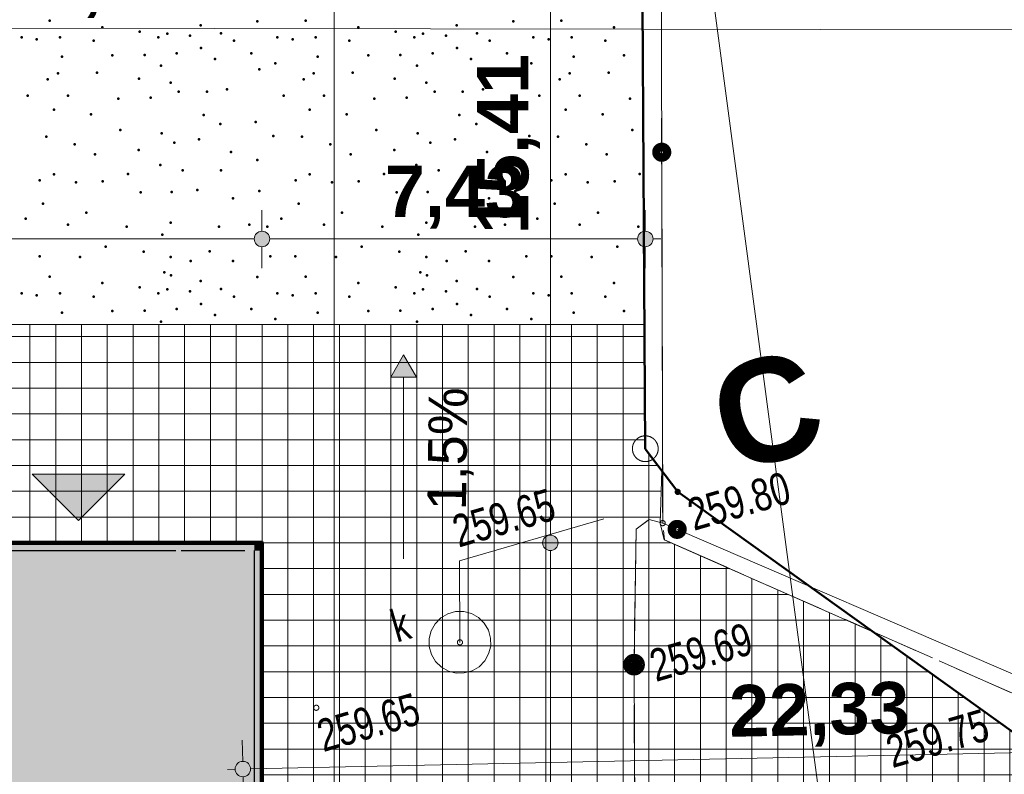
# Model space of a CAD drawing. Header units: millimetres. Extents: x -105537 to 2299296, y -162842 to 175608.
# Tile 22 of 42: x 31802 to 50892, y 10511 to 25146. Entities that reach past the tile are written whole.
import ezdxf
from ezdxf.xclip import XClip

# ---------------------------------------------------------------- set-up
doc = ezdxf.new("R2010")
doc.units = ezdxf.units.MM
doc.header["$MEASUREMENT"] = 0
doc.header["$XCLIPFRAME"] = 0
for name, pattern in [('1053', [2000, 1500, -500]), ('1054', [2000, 1500, -500]), ('2218', [1000, 500, -500]), ('Przerywana', [2400, 1200, -1200]), ('Wipeout_Contour', [1000, 0, -1000])]:
    doc.linetypes.add(name, pattern=pattern)
for name, color, linetype in [('01-PZT-WYPEŁNIENIA', 7, 'Continuous'), ('A__!REF_RYSUNKI', 7, 'Continuous'), ('Nowe_02-PZT-OBIEKTY', 7, 'Continuous'), ('Nowe_199-Z Wymiary i opisy', 7, 'Continuous'), ('Nowe_A__SCIANY', 7, 'Continuous'), ('Nowe_A_WYM_SYTUACJA', 7, 'Continuous')]:
    doc.layers.add(name, color=color, linetype=linetype)
for name, color, linetype, lineweight, true_color in [('01-PZT-WYPEŁNIENIA_Nr_pióra__253', 7, 'Continuous', 13, 0xccf4b0), ('01-PZT-WYPEŁNIENIA_Nr_pióra__95', 7, 'Continuous', 50, 0xe1e100), ('Nowe_01-PZT-WYPEŁNIENIA_Nr_pióra__242', 7, 'Continuous', 13, 0xa7a7a7), ('Nowe_01-PZT-WYPEŁNIENIA_Nr_pióra__249', 7, 'Continuous', 13, 0x595959), ('Nowe_02-PZT-OBIEKTY_Nr_pióra__17', 7, 'Continuous', 30, 0xde1212), ('Nowe_03-PZT-LINIE RÓŻNE_Nr_pióra__244', 7, 'Continuous', 13, 0x4e4e4e), ('Nowe_199-Z Wymiary i opisy_Nr_pióra__58', 7, 'Continuous', 20, 0xdf0000), ('Nowe_A__SCIANY_Nr_pióra__174', 7, 'Continuous', 5, 0x6a6a6a), ('Nowe_A_TER_GRANICA_Nr_pióra__221', 7, 'Continuous', 50, 0xbcc01d)]:
    doc.layers.add(name, color=color, linetype=linetype, lineweight=lineweight, true_color=true_color)
for name, color, linetype, lineweight in [('Nowe_01-PZT-WYPEŁNIENIA_Nr_pióra__18', 9, 'Continuous', 13), ('Nowe_01-PZT-WYPEŁNIENIA_Nr_pióra__208', 7, 'Continuous', 100), ('Nowe_02-PZT-OBIEKTY_Nr_pióra__1', 7, 'Continuous', 13), ('Nowe_199-Z Wymiary i opisy_Nr_pióra__1', 7, 'Continuous', 13), ('Nowe_199-Z Wymiary i opisy_Nr_pióra__203', 7, 'Continuous', 50), ('Nowe_A__SCIANY_Nr_pióra__27', 7, 'Continuous', 25), ('Nowe_A_WYM_SYTUACJA_Nr_pióra__1', 7, 'Continuous', 13), ('Nowe_A_WYM_SYTUACJA_Nr_pióra__45', 7, 'Continuous', 15), ('Nowe_A_WYM_SYTUACJA_Nr_pióra__85', 7, 'Continuous', 13), ('Wadowice Wałowa mdcp500_2_EGB_DzialkaEwidencyjna_Nr_pióra__3', 3, 'Continuous', 18), ('Wadowice Wałowa mdcp500_2_EGB_KonturUzytkuGruntowego_Nr_pióra__3', 3, 'Continuous', 18), ('Wadowice Wałowa mdcp500_2_EGB_PunktGraniczny_Nr_pióra__3', 3, 'Continuous', 18), ('Wadowice Wałowa mdcp500_2_GES_PrzewodElektroenergetyczny_Nr_pióra__1', 1, 'Continuous', 18), ('Wadowice Wałowa mdcp500_2_GES_Rzedna_Nr_pióra__34', 34, 'Continuous', 18), ('Wadowice Wałowa mdcp500_2_GES_UrzadzeniaSiecKanalizacyjna_Nr_pióra__34', 34, 'Continuous', 18), ('Wadowice Wałowa mdcp500_2_OT_Komunikacja_Nr_pióra__7', 7, 'Continuous', 18), ('Wadowice Wałowa mdcp500_2_OT_Ogrodzenia_Nr_pióra__7', 7, 'Continuous', 18), ('Wadowice Wałowa mdcp500_2_OT_Rzedna_Nr_pióra__7', 7, 'Continuous', 18), ('Wadowice Wałowa mdcp500_3_0_Nr_pióra__1', 7, 'Continuous', 13)]:
    doc.layers.add(name, color=color, linetype=linetype, lineweight=lineweight)
doc.styles.add('STYL_AUTOMATYCZNY_4', font='arial.ttf')
doc.styles.add('STYL_AUTOMATYCZNY_5', font='arial.ttf')
doc.styles.add('STYL_AUTOMATYCZNY_7', font='arial.ttf', dxfattribs={"width": 0.75})
doc.dimstyles.new('STYL_AUTOMATYCZNY__1', dxfattribs={"dimtxt": 1000, "dimasz": 570, "dimexe": 0.18, "dimexo": 0.0625, "dimgap": 0, "dimtad": 1, "dimlfac": 0.001, "dimzin": 0, "dimdsep": 46, "dimtxsty": 'STYL_AUTOMATYCZNY_5', "dimblk": 'ARROWHEAD_11', "dimblk1": 'ARROWHEAD_11', "dimblk2": 'ARROWHEAD_11', "dimcen": 0.09, "dimse1": 1, "dimse2": 1, "dimclrd": 7, "dimclre": 7, "dimclrt": 7, "dimadec": 0, "dimazin": 0, "dimtfac": 1, "dimtdec": 4, "dimtmove": 0, "dimatfit": 3, "dimfxl": 0, "dimtolj": 1, "dimtzin": 0, "dimarcsym": 0})
doc.dimstyles.new('STYL_AUTOMATYCZNY__2', dxfattribs={"dimtxt": 1000, "dimasz": 570, "dimexe": 0.18, "dimexo": 0.0625, "dimgap": 0, "dimtad": 1, "dimtih": 1, "dimtoh": 1, "dimlfac": 0.001, "dimzin": 0, "dimdsep": 46, "dimtxsty": 'STYL_AUTOMATYCZNY_5', "dimblk": 'ARROWHEAD_11', "dimblk1": 'ARROWHEAD_11', "dimblk2": 'ARROWHEAD_11', "dimcen": 0.09, "dimse1": 1, "dimse2": 1, "dimclrd": 7, "dimclre": 7, "dimclrt": 7, "dimadec": 0, "dimazin": 0, "dimtfac": 1, "dimtdec": 4, "dimtmove": 0, "dimatfit": 3, "dimfxl": 0, "dimtolj": 1, "dimtzin": 0, "dimarcsym": 0})
doc.dimstyles.new('STYL_AUTOMATYCZNY__4', dxfattribs={"dimtxt": 1000, "dimasz": 570, "dimexe": 0.18, "dimexo": 0.0625, "dimgap": 0, "dimtad": 1, "dimlfac": 0.001, "dimzin": 0, "dimdsep": 46, "dimtxsty": 'STYL_AUTOMATYCZNY_5', "dimblk": 'ARROWHEAD_11', "dimblk1": 'ARROWHEAD_11', "dimblk2": 'ARROWHEAD_11', "dimcen": 0.09, "dimse1": 1, "dimse2": 1, "dimclrd": 7, "dimclre": 7, "dimclrt": 7, "dimadec": 0, "dimazin": 0, "dimtfac": 1, "dimtdec": 4, "dimtmove": 2, "dimatfit": 3, "dimfxl": 0, "dimtolj": 1, "dimtzin": 0, "dimarcsym": 0})
picture_1 = doc.add_image_def('image1.tif', size_in_pixel=(6904, 2168))

# ---------------------------------------------------------------- blocks, each defined once
blk = doc.blocks.new('Rysunek_1_3', base_point=(73226, -6125))
at = {"layer": 'Wadowice Wałowa mdcp500_3_0_Nr_pióra__1', "color": 7, "lineweight": 13}
image = blk.add_image(picture_1, insert=(-79879, -3368), size_in_units=(292228, 91739), rotation=16.24147, dxfattribs=at)
image.set_boundary_path([(-0.5, -0.5), (6903.5, 2167.5)])
blk = doc.blocks.new('*X9')
at = {"layer": '01-PZT-WYPEŁNIENIA_Nr_pióra__95', "color": 52, "linetype": 'Continuous', "lineweight": 50, "true_color": 0xe1e100}
for p in [(32383, 25125), (35314, 25036), (36409, 25115), (37344, 25125), (40275, 25036), (41370, 25115), (42305, 25125), (33403, 24997), (34130, 24916), (34662, 24877), (35104, 24837), (35705, 24880), (38365, 24997), (39091, 24916), (39623, 24877), (40065, 24837), (40666, 24880), (43326, 24997), (31839, 24802), (32134, 24763), (32582, 24802), (33234, 24736), (34491, 24802), (35955, 24736), (36800, 24802), (37095, 24763), (37543, 24802), (38195, 24736), (39452, 24802), (40916, 24736), (41761, 24802), (42056, 24763), (42504, 24802), (43156, 24736), (33599, 24457), (34224, 24464), (34845, 24496), (35318, 24596), (36292, 24496), (38560, 24457), (39185, 24464), (39806, 24496), (40279, 24596), (41253, 24496), (43521, 24457), (32621, 24426), (34544, 24252), (35589, 24383), (36761, 24300), (37582, 24426), (39505, 24252), (40550, 24383), (41722, 24300), (42543, 24426), (32543, 24105), (33300, 24121), (36448, 24183), (37504, 24105), (38261, 24121), (41409, 24183), (42465, 24105), (43222, 24121), (32347, 23987), (34112, 24003), (34727, 23924), (37309, 23987), (39073, 24003), (39688, 23924), (42270, 23987), (31956, 23674), (32739, 23674), (34884, 23753), (35432, 23747), (35822, 23792), (36917, 23674), (37700, 23674), (39845, 23753), (40393, 23747), (40783, 23792), (41878, 23674), (42661, 23674), (33715, 23615), (34342, 23635), (38676, 23615), (39303, 23635), (43637, 23615), (32465, 23401), (33182, 23309), (35366, 23296), (37426, 23401), (38143, 23309), (40327, 23296), (42387, 23401), (43104, 23309), (35693, 23125), (36375, 23162), (40654, 23125), (41336, 23162), (33755, 23009), (34557, 22942), (38716, 23009), (39518, 22942), (43678, 23009), (32317, 22876), (32866, 22728), (32866, 22728), (34803, 22759), (35281, 22823), (36722, 22892), (37278, 22876), (37827, 22728), (37827, 22728), (39764, 22759), (40242, 22823), (41683, 22892), (42239, 22876), (42788, 22728), (42788, 22728), (33260, 22536), (34107, 22618), (35901, 22579), (38221, 22536), (39068, 22618), (40862, 22579), (43182, 22536), (36409, 22423), (41370, 22423), (32465, 22149), (33902, 22156), (34531, 22326), (34962, 22227), (35705, 22227), (37426, 22149), (38863, 22156), (39492, 22326), (39923, 22227), (40666, 22227), (42387, 22149), (43824, 22156), (32191, 22032), (32895, 21993), (33413, 22012), (37152, 22032), (37856, 21993), (38374, 22012), (42113, 22032), (42817, 21993), (43335, 22012), (34147, 21797), (34750, 21802), (35243, 21842), (35243, 21842), (36450, 21823), (39108, 21797), (39711, 21802), (40204, 21842), (40204, 21842), (41411, 21823), (32252, 21580), (35940, 21680), (37213, 21580), (40901, 21680), (42174, 21580), (33091, 21406), (38052, 21406), (43013, 21406), (31917, 21289), (34727, 21210), (36878, 21289), (39688, 21210), (41839, 21289), (32739, 21171), (33873, 21132), (35666, 21132), (36253, 21171), (36605, 21132), (37700, 21171), (38834, 21132), (40627, 21132), (41214, 21171), (41566, 21132), (42661, 21171), (43795, 21132), (34570, 20977), (39531, 20977), (33470, 20741), (34203, 20650), (35488, 20654), (35488, 20654), (38431, 20741), (39164, 20650), (40449, 20654), (40449, 20654), (43392, 20741), (32187, 20559), (32973, 20545), (34727, 20545), (35118, 20467), (35940, 20467), (36663, 20558), (37148, 20559), (37934, 20545), (39688, 20545), (40079, 20467), (40901, 20467), (41624, 20558), (42109, 20559), (42895, 20545), (34609, 20244), (39570, 20244), (32383, 20165), (34737, 20191), (35314, 20076), (36409, 20154), (37344, 20165), (39698, 20191), (40275, 20076), (41370, 20154), (42305, 20165), (33403, 20037), (34130, 19956), (34662, 19916), (35104, 19877), (35705, 19920), (38365, 20037), (39091, 19956), (39623, 19916), (40065, 19877), (40666, 19920), (43326, 20037), (31839, 19841), (32134, 19802), (32582, 19841), (33234, 19776), (34491, 19841), (35955, 19776), (36800, 19841), (37095, 19802), (37543, 19841), (38195, 19776), (39452, 19841), (40916, 19776), (41761, 19841), (42056, 19802), (42504, 19841), (43156, 19776), (33599, 19496), (34224, 19503), (34845, 19535), (35318, 19635), (36292, 19535), (38560, 19496), (39185, 19503), (39806, 19535), (40279, 19635), (41253, 19535), (43521, 19496), (32621, 19466), (34544, 19291), (35589, 19422), (36761, 19340), (37582, 19466), (39505, 19291), (40550, 19422), (41722, 19340), (42543, 19466)]:
    blk.add_point(p, dxfattribs=at)
blk = doc.blocks.new('Wypełnienie_3_1', base_point=(0, 0))
at = {"color": 254, "linetype": 'Wipeout_Contour', "lineweight": 0, "ltscale": 157995.48083}
blk.add_wipeout([(13410, 19236), (43917, 19233), (43847, 30884), (13284, 30177)], dxfattribs=at).dxf.layer = '01-PZT-WYPEŁNIENIA'
at = {"layer": '01-PZT-WYPEŁNIENIA_Nr_pióra__253', "color": 254, "linetype": 'Continuous', "lineweight": 13, "true_color": 0xccf4b0, "flags": 128}
blk.add_lwpolyline([(13410, 19236), (43917, 19233), (43847, 30884), (13284, 30177)], close=True, dxfattribs=at)
at = {"layer": '01-PZT-WYPEŁNIENIA_Nr_pióra__95', "color": 52, "linetype": 'Continuous', "lineweight": 50, "true_color": 0xe1e100}
blk.add_blockref('*X9', (0, 0), dxfattribs=at)
blk = doc.blocks.new('Ściana_2_1', base_point=(36350, 150))
at = {"layer": 'Nowe_A__SCIANY_Nr_pióra__174', "linetype": 'Continuous', "lineweight": 5, "true_color": 0x6a6a6a}
for points in [[(36350, 14850), (36500, 15000), (36350, 15000)], [(36350, 14850), (36500, 14850), (36500, 15000)], [(36350, 14850), (36350, 150), (36500, 150), (36500, 14850)]]:
    blk.add_hatch(color=251, dxfattribs=at).paths.add_polyline_path(points)
at = {"layer": 'Nowe_A__SCIANY_Nr_pióra__27', "color": 7, "linetype": 'Continuous', "lineweight": 25, "flags": 128}
for points in [[(36500, 15000), (36350, 15000)], [(36500, 150), (36500, 15000)], [(36350, 14850), (36350, 150)]]:
    blk.add_lwpolyline(points, dxfattribs=at)
blk = doc.blocks.new('Ściana_3_1', base_point=(36350, 14850))
at = {"layer": 'Nowe_A__SCIANY_Nr_pióra__174', "linetype": 'Continuous', "lineweight": 5, "true_color": 0x6a6a6a}
blk.add_hatch(color=251, dxfattribs=at).paths.add_polyline_path([(-350, 14850), (36350, 14850), (36350, 15000), (-350, 15000)])
at = {"layer": 'Nowe_A__SCIANY_Nr_pióra__27', "color": 7, "linetype": 'Continuous', "lineweight": 25, "flags": 128}
for points in [[(36350, 15000), (-500, 15000)], [(31582, 14850), (34832, 14850)], [(34932, 14850), (36168, 14850)], [(36348, 14850), (36350, 14850)]]:
    blk.add_lwpolyline(points, dxfattribs=at)
blk = doc.blocks.new('Symbol wejścia 27[9]_1', base_point=(32041, 16335))
at = {"layer": 'Nowe_02-PZT-OBIEKTY_Nr_pióra__17', "linetype": 'Continuous', "lineweight": 30, "true_color": 0xde1212}
blk.add_hatch(color=12, dxfattribs=at).paths.add_polyline_path([(32041, 16335), (32941, 15435), (33841, 16335)])
at = {"layer": 'Nowe_02-PZT-OBIEKTY_Nr_pióra__1', "color": 7, "linetype": 'Continuous', "lineweight": 13}
for p, q in [((32041, 16335), (33841, 16335)), ((32041, 16335), (32941, 15435)), ((33841, 16335), (32941, 15435))]:
    blk.add_line(p, q, dxfattribs=at)
blk = doc.blocks.new('Linia_6_1', base_point=(39246, 18648))
at = {"layer": 'Nowe_199-Z Wymiary i opisy', "linetype": 'Continuous', "lineweight": 0, "true_color": 0x000000}
blk.add_hatch(color=18, dxfattribs=at).paths.add_polyline_path([(39246, 18648), (38996, 18215), (39496, 18215)])
at = {"layer": 'Nowe_199-Z Wymiary i opisy_Nr_pióra__1', "color": 7, "linetype": 'Continuous', "lineweight": 13}
for p, q in [((39246, 18648), (38996, 18215)), ((39246, 18648), (39496, 18215)), ((39496, 18215), (38996, 18215)), ((39246, 18215), (39246, 14693))]:
    blk.add_line(p, q, dxfattribs=at)
blk = doc.blocks.new('*D64')
at = {"layer": 'Nowe_A_WYM_SYTUACJA_Nr_pióra__45', "linetype": 'Continuous', "lineweight": 15}
for points in [[(-650, 20893), (-639, 20836), (-606, 20787), (-557, 20754), (-500, 20743), (-443, 20754), (-394, 20787), (-361, 20836), (-350, 20893), (-361, 20950), (-394, 20999), (-443, 21031), (-500, 21043), (-557, 21031), (-606, 20999), (-639, 20950)], [(36350, 20893), (36361, 20836), (36394, 20787), (36443, 20754), (36500, 20743), (36557, 20754), (36606, 20787), (36639, 20836), (36650, 20893), (36639, 20950), (36606, 20999), (36557, 21031), (36500, 21043), (36443, 21031), (36394, 20999), (36361, 20950)]]:
    blk.add_hatch(color=7, dxfattribs=at).paths.add_polyline_path(points)
at = {"layer": 'Nowe_A_WYM_SYTUACJA_Nr_pióra__45', "color": 7, "linetype": 'Continuous', "lineweight": 15}
blk.add_circle((36500, 20893), 150, dxfattribs=at)
at = {"layer": 'Nowe_A_WYM_SYTUACJA_Nr_pióra__85', "color": 7, "linetype": 'Continuous', "lineweight": 13}
for p, q in [((36500, 21043), (36500, 21455)), ((-350, 20893), (36350, 20893)), ((36500, 20330), (36500, 20743))]:
    blk.add_line(p, q, dxfattribs=at)
at = {"layer": 'Nowe_A_WYM_SYTUACJA_Nr_pióra__1', "color": 7, "lineweight": 13, "insert": (16284, 21093), "char_height": 1000, "attachment_point": 7, "style": 'STYL_AUTOMATYCZNY_5'}
blk.add_mtext('\\A1;{\\pql;\\fArial|b1|i0|c238|p0;\\W1.000000;37,00}', dxfattribs=at)
blk = doc.blocks.new('ARROWHEAD_11')
at = {"color": 0, "linetype": 'Continuous', "lineweight": 0}
blk.add_line((0, 0), (-1, 0), dxfattribs=at)
at = {"color": 0, "linetype": 'Continuous', "lineweight": 0, "const_width": 0.25, "flags": 128}
blk.add_lwpolyline([(-0.125, 0, 1), (0.125, 0, 1)], format="xyb", close=True, dxfattribs=at)
blk = doc.blocks.new('*D65')
at = {"layer": 'Nowe_A_WYM_SYTUACJA_Nr_pióra__45', "linetype": 'Continuous', "lineweight": 15}
for points in [[(36350, 20893), (36361, 20836), (36394, 20787), (36443, 20754), (36500, 20743), (36557, 20754), (36606, 20787), (36639, 20836), (36650, 20893), (36639, 20950), (36606, 20999), (36557, 21031), (36500, 21043), (36443, 21031), (36394, 20999), (36361, 20950)], [(43782, 20893), (43793, 20836), (43826, 20787), (43874, 20754), (43932, 20743), (43989, 20754), (44038, 20787), (44070, 20836), (44082, 20893), (44070, 20950), (44038, 20999), (43989, 21031), (43932, 21043), (43874, 21031), (43826, 20999), (43793, 20950)]]:
    blk.add_hatch(color=7, dxfattribs=at).paths.add_polyline_path(points)
at = {"layer": 'Nowe_A_WYM_SYTUACJA_Nr_pióra__45', "color": 7, "linetype": 'Continuous', "lineweight": 15}
blk.add_circle((43932, 20893), 150, dxfattribs=at)
at = {"layer": 'Nowe_A_WYM_SYTUACJA_Nr_pióra__85', "color": 7, "linetype": 'Continuous', "lineweight": 13}
for p, q in [((36500, 21043), (36500, 21455)), ((43932, 21043), (43932, 21455)), ((36650, 20893), (43782, 20893)), ((44082, 20893), (44232, 20893)), ((43932, 20330), (43932, 20743))]:
    blk.add_line(p, q, dxfattribs=at)
at = {"layer": 'Nowe_A_WYM_SYTUACJA_Nr_pióra__1', "color": 7, "lineweight": 13, "insert": (38881, 21093), "char_height": 1000, "attachment_point": 7, "style": 'STYL_AUTOMATYCZNY_5'}
blk.add_mtext('\\A1;{\\pql;\\fArial|b1|i0|c238|p0;\\W1.000000;7,43}', dxfattribs=at)
blk = doc.blocks.new('*D66')
at = {"layer": 'Nowe_A_WYM_SYTUACJA_Nr_pióra__45', "linetype": 'Continuous', "lineweight": 15}
for points in [[(58306, 11085), (58318, 11027), (58350, 10979), (58399, 10946), (58456, 10935), (58513, 10946), (58562, 10979), (58595, 11027), (58606, 11085), (58595, 11142), (58562, 11191), (58513, 11223), (58456, 11235), (58399, 11223), (58350, 11191), (58318, 11142)], [(35979, 10613), (35990, 10556), (36023, 10507), (36072, 10475), (36129, 10463), (36186, 10475), (36235, 10507), (36268, 10556), (36279, 10613), (36268, 10671), (36235, 10719), (36186, 10752), (36129, 10763), (36072, 10752), (36023, 10719), (35990, 10671)]]:
    blk.add_hatch(color=7, dxfattribs=at).paths.add_polyline_path(points)
at = {"layer": 'Nowe_A_WYM_SYTUACJA_Nr_pióra__45', "color": 7, "linetype": 'Continuous', "lineweight": 15}
for centre in [(58456, 11085), (36129, 10613)]:
    blk.add_circle(centre, 150, dxfattribs=at)
at = {"layer": 'Nowe_A_WYM_SYTUACJA_Nr_pióra__85', "color": 7, "linetype": 'Continuous', "lineweight": 13}
for p, q in [((58444, 11647), (58453, 11235)), ((36117, 11176), (36126, 10763)), ((58306, 11082), (36279, 10616)), ((58756, 11091), (58606, 11088)), ((58459, 10935), (58468, 10522)), ((35979, 10610), (35829, 10607)), ((36132, 10463), (36141, 10051))]:
    blk.add_line(p, q, dxfattribs=at)
at = {"layer": 'Nowe_A_WYM_SYTUACJA_Nr_pióra__1', "color": 7, "lineweight": 13, "insert": (45573, 11013), "char_height": 1000, "attachment_point": 7, "rotation": 1.2099, "style": 'STYL_AUTOMATYCZNY_5'}
blk.add_mtext('\\A1;{\\pql;\\fArial|b1|i0|c238|p0;\\W1.000000;22,33}', dxfattribs=at)
blk = doc.blocks.new('*D68')
at = {"layer": 'Nowe_A_WYM_SYTUACJA_Nr_pióra__45', "linetype": 'Continuous', "lineweight": 15}
for points in [[(7947, 25023), (7958, 24965), (7991, 24917), (8040, 24884), (8097, 24873), (8154, 24884), (8203, 24917), (8236, 24965), (8247, 25023), (8236, 25080), (8203, 25129), (8154, 25161), (8097, 25173), (8040, 25161), (7991, 25129), (7958, 25080)], [(58112, 24937), (58124, 24879), (58156, 24831), (58205, 24798), (58262, 24787), (58319, 24798), (58368, 24831), (58401, 24879), (58412, 24937), (58401, 24994), (58368, 25043), (58319, 25075), (58262, 25087), (58205, 25075), (58156, 25043), (58124, 24994)]]:
    blk.add_hatch(color=7, dxfattribs=at).paths.add_polyline_path(points)
at = {"layer": 'Nowe_A_WYM_SYTUACJA_Nr_pióra__45', "color": 7, "linetype": 'Continuous', "lineweight": 15}
for centre in [(8097, 25023), (58262, 24937)]:
    blk.add_circle(centre, 150, dxfattribs=at)
at = {"layer": 'Nowe_A_WYM_SYTUACJA_Nr_pióra__85', "color": 7, "linetype": 'Continuous', "lineweight": 13}
for p, q in [((8097, 25173), (8098, 25585)), ((58262, 25087), (58263, 25499)), ((7797, 25023), (7947, 25023)), ((8247, 25023), (58112, 24937)), ((8096, 24460), (8097, 24873)), ((58412, 24936), (58562, 24936)), ((58261, 24374), (58262, 24787))]:
    blk.add_line(p, q, dxfattribs=at)
at = {"layer": 'Nowe_A_WYM_SYTUACJA_Nr_pióra__1', "color": 7, "lineweight": 13, "insert": (31464, 25183), "char_height": 1000, "attachment_point": 7, "rotation": 359.9015, "style": 'STYL_AUTOMATYCZNY_5'}
blk.add_mtext('\\A1;{\\pql;\\fArial|b1|i0|c238|p0;\\W1.000000;50,17}', dxfattribs=at)
blk = doc.blocks.new('Rysunek_4_2', base_point=(-5551989123, -7375062639))
at = {"layer": 'Wadowice Wałowa mdcp500_2_EGB_DzialkaEwidencyjna_Nr_pióra__3', "color": 3, "linetype": 'Continuous', "lineweight": 18, "flags": 128}
for points in [[(43714, 54936), (43847, 30884), (43932, 16826), (44561, 15989), (51814, 10790), (58549, 8659), (58811, -7722), (72003, -7275), (70906, 56556), (58333, 55237), (49377, 55055)], [(-7211, 18978), (-6905, -14680), (26261, -15975), (72069, -13723), (72003, -7275), (58811, -7722), (58549, 8659), (51814, 10790), (44561, 15989), (43932, 16826), (43847, 30884), (13284, 30177), (13400, 19233)]]:
    blk.add_lwpolyline(points, close=True, dxfattribs=at)
at = {"layer": 'Wadowice Wałowa mdcp500_2_EGB_KonturUzytkuGruntowego_Nr_pióra__3', "color": 3, "linetype": '2218', "lineweight": 18, "flags": 128}
for points in [[(43847, 30884), (43932, 16826)], [(43932, 16826), (44561, 15989)], [(44561, 15989), (51814, 10790)]]:
    blk.add_lwpolyline(points, dxfattribs=at)
at = {"layer": 'Wadowice Wałowa mdcp500_2_EGB_PunktGraniczny_Nr_pióra__3', "color": 3, "linetype": 'Continuous', "lineweight": 18}
for centre, radius in [((43932, 16826), 250), ((44561, 15989), 50), ((44561, 15989), 45), ((44561, 15989), 40), ((44561, 15989), 35), ((44561, 15989), 30), ((44561, 15989), 25), ((44561, 15989), 20), ((44561, 15989), 15), ((44561, 15989), 10), ((44561, 15989), 5)]:
    blk.add_circle(centre, radius, dxfattribs=at)
at = {"layer": 'Wadowice Wałowa mdcp500_2_GES_PrzewodElektroenergetyczny_Nr_pióra__1', "color": 1, "linetype": 'Continuous', "lineweight": 18, "flags": 128}
blk.add_lwpolyline([(-13061, 50000), (18646, 48529), (43940, 35389), (48102, 4084), (43771, -5291)], dxfattribs=at)
at = {"layer": 'Wadowice Wałowa mdcp500_2_GES_Rzedna_Nr_pióra__34', "color": 34, "linetype": 'Continuous', "lineweight": 18, "flags": 128}
blk.add_lwpolyline([(40338, 13071), (40332, 14655), (43126, 15469)], dxfattribs=at)
at = {"layer": 'Wadowice Wałowa mdcp500_2_GES_Rzedna_Nr_pióra__34', "color": 34, "linetype": 'Continuous', "lineweight": 18}
blk.add_circle((40338, 13071), 50, dxfattribs=at)
at = {"layer": 'Wadowice Wałowa mdcp500_2_GES_UrzadzeniaSiecKanalizacyjna_Nr_pióra__34', "color": 34, "linetype": 'Continuous', "lineweight": 18, "flags": 128}
blk.add_lwpolyline([(39978, 12592), (39866, 12702), (39786, 12837), (39744, 12988), (39743, 13144), (39782, 13296), (39859, 13432), (39969, 13544), (40104, 13624), (40255, 13666), (40411, 13667), (40563, 13628), (40699, 13551), (40811, 13441), (40891, 13306), (40933, 13155), (40934, 12999), (40895, 12847), (40818, 12711), (40708, 12599), (40573, 12519), (40422, 12477), (40266, 12476), (40114, 12515)], close=True, dxfattribs=at)
at = {"layer": 'Wadowice Wałowa mdcp500_2_OT_Komunikacja_Nr_pióra__7', "color": 7, "linetype": '1054', "lineweight": 18, "flags": 128}
for points in [[(-38095, 48301), (-28168, 51765), (-22562, 50794), (-25475, 32583), (-19910, 31642), (-16613, 52434), (-13628, 54949), (4160, 54600), (17763, 54313), (17874, 48388), (23247, 48037), (43755, 48147), (43716, 54250), (44022, 55203), (44317, 55227), (44222, 33670), (44269, 15383), (44009, 15453), (43752, 15264), (43714, 12638), (43742, 6678), (43715, -808), (29167, -1067), (29202, -3047), (43718, -2786), (43754, -3838), (1563, -4599), (-2392, -5074), (-2519, -4923), (-32394, -6273), (-40563, -6153), (-49205, 485), (-41484, 46168)], [(57149, 6064), (56160, 6671), (56118, 9961), (51387, 11936), (44301, 15059), (44269, 15383), (44222, 33670), (44317, 55227), (58299, 55248), (70887, 55301), (71342, 33394), (71640, 16066), (71900, -7815), (71960, -13672), (57320, -8896), (58365, -7727), (58811, -7722), (67955, -7433), (67047, 50141), (57892, 49995), (57446, 49989), (58365, -7727), (57320, -8896)]]:
    blk.add_lwpolyline(points, close=True, dxfattribs=at)
at = {"layer": 'Wadowice Wałowa mdcp500_2_OT_Komunikacja_Nr_pióra__7', "color": 7, "linetype": '1053', "lineweight": 18, "flags": 128}
blk.add_lwpolyline([(71960, -13672), (57320, -8896), (57149, 6064), (56160, 6671), (56118, 9961), (51387, 11936), (44301, 15059), (44269, 15383), (44009, 15453), (43752, 15264), (43714, 12638), (43742, 6678), (47437, 5651), (49147, 4357), (50006, -5600), (50729, -7222), (51093, -10116), (50792, -12516), (50087, -14242), (48950, -15740), (47118, -16888), (45080, -17971), (42823, -18483), (38141, -18680), (22236, -18356), (13453, -18206)], dxfattribs=at)
at = {"layer": 'Wadowice Wałowa mdcp500_2_OT_Ogrodzenia_Nr_pióra__7', "color": 7, "linetype": 'Continuous', "lineweight": 18, "flags": 128}
for points in [[(51439, 12295), (44269, 15383), (44222, 33670), (44317, 55227), (58299, 55248)], [(44269, 15383), (44009, 15453), (43752, 15264), (43714, 12638)], [(43714, 12638), (43742, 6678)]]:
    blk.add_lwpolyline(points, dxfattribs=at)
at = {"layer": 'Wadowice Wałowa mdcp500_2_OT_Ogrodzenia_Nr_pióra__7', "color": 7, "linetype": 'Continuous', "lineweight": 18}
for centre, radius in [((44251, 22576), 175), ((44251, 22576), 158), ((44251, 22576), 140), ((44251, 22576), 122), ((44251, 22576), 105), ((44251, 22576), 87.5), ((44251, 22576), 70), ((44251, 22576), 52.5), ((44251, 22576), 35), ((44550, 15262), 175), ((44550, 15262), 158), ((44550, 15262), 140), ((44550, 15262), 122), ((44550, 15262), 105), ((44550, 15262), 87.5), ((44550, 15262), 70), ((44550, 15262), 52.5), ((44550, 15262), 35), ((43714, 12638), 200), ((43714, 12638), 180), ((43714, 12638), 160), ((43714, 12638), 140), ((43714, 12638), 120), ((43714, 12638), 100), ((43714, 12638), 80), ((43714, 12638), 60), ((43714, 12638), 40), ((43714, 12638), 20)]:
    blk.add_circle(centre, radius, dxfattribs=at)
at = {"layer": 'Wadowice Wałowa mdcp500_2_OT_Rzedna_Nr_pióra__7', "color": 7, "linetype": 'Continuous', "lineweight": 18}
for centre in [(44269, 15383), (43714, 12638), (37552, 11802)]:
    blk.add_circle(centre, 50, dxfattribs=at)
at = {"layer": 'Wadowice Wałowa mdcp500_2_GES_Rzedna_Nr_pióra__34', "color": 34, "linetype": 'Continuous', "lineweight": 18, "insert": (40317, 14899), "char_height": 625, "attachment_point": 7, "rotation": 16.2415, "style": 'STYL_AUTOMATYCZNY_7'}
blk.add_mtext('\\A1;{\\pql;\\fArial|b0|i0|c238|p0;\\W0.750000;259.65}', dxfattribs=at)
at = {"layer": 'Wadowice Wałowa mdcp500_2_GES_UrzadzeniaSiecKanalizacyjna_Nr_pióra__34', "color": 34, "linetype": 'Continuous', "lineweight": 18, "insert": (39026, 13366), "char_height": 625, "attachment_point": 4, "rotation": 16.2415, "style": 'STYL_AUTOMATYCZNY_7'}
blk.add_mtext('\\A1;{\\pql;\\fArial|b0|i0|c238|p0;\\W0.750000;k}', dxfattribs=at)
at = {"layer": 'Wadowice Wałowa mdcp500_2_OT_Rzedna_Nr_pióra__7', "color": 7, "linetype": 'Continuous', "lineweight": 18, "char_height": 625, "rotation": 16.2415, "style": 'STYL_AUTOMATYCZNY_7'}
for s, insert, attachment_point in [('\\A1;{\\pql;\\fArial|b0|i0|c238|p0;\\W0.750000;259.80}', (44877, 15223), 7), ('\\A1;{\\pql;\\fArial|b0|i0|c238|p0;\\W0.750000;259.69}', (44140, 12293), 7), ('\\A1;{\\pql;\\fArial|b0|i0|c238|p0;\\W0.750000;259.65}', (37692, 10933), 7), ('\\A1;{\\pql;\\fArial|b0|i0|c238|p0;\\W0.750000;259.75}', (48548, 11230), 1)]:
    blk.add_mtext(s, dxfattribs=dict(at, insert=insert, attachment_point=attachment_point))
blk = doc.blocks.new('*D86')
at = {"layer": 'Nowe_A_WYM_SYTUACJA_Nr_pióra__45', "linetype": 'Continuous', "lineweight": 15}
for points in [[(41941, 15000), (41952, 14943), (41985, 14894), (42033, 14861), (42091, 14850), (42148, 14861), (42197, 14894), (42229, 14943), (42241, 15000), (42229, 15057), (42197, 15106), (42148, 15139), (42091, 15150), (42033, 15139), (41985, 15106), (41952, 15057)], [(41941, 0), (41952, -57), (41985, -106), (42033, -139), (42091, -150), (42148, -139), (42197, -106), (42229, -57), (42241, 0), (42229, 57), (42197, 106), (42148, 139), (42091, 150), (42033, 139), (41985, 106), (41952, 57)]]:
    blk.add_hatch(color=7, dxfattribs=at).paths.add_polyline_path(points)
at = {"layer": 'Nowe_A_WYM_SYTUACJA_Nr_pióra__85', "color": 7, "linetype": 'Continuous', "lineweight": 13}
for p, q in [((42091, 150), (42091, 14850)), ((41941, 0), (41528, 0)), ((42653, 0), (42241, 0))]:
    blk.add_line(p, q, dxfattribs=at)
at = {"layer": 'Nowe_A_WYM_SYTUACJA_Nr_pióra__1', "color": 7, "lineweight": 13, "insert": (41891, 6602), "char_height": 1000, "attachment_point": 7, "rotation": 90, "style": 'STYL_AUTOMATYCZNY_5'}
blk.add_mtext('\\A1;{\\pql;\\fArial|b1|i0|c238|p0;\\W1.000000;15,00}', dxfattribs=at)
blk = doc.blocks.new('*D87')
at = {"layer": 'Nowe_A_WYM_SYTUACJA_Nr_pióra__45', "linetype": 'Continuous', "lineweight": 15}
for points in [[(41941, 30408), (41952, 30351), (41985, 30302), (42033, 30270), (42091, 30258), (42148, 30270), (42197, 30302), (42229, 30351), (42241, 30408), (42229, 30466), (42197, 30515), (42148, 30547), (42091, 30558), (42033, 30547), (41985, 30515), (41952, 30466)], [(41941, 15000), (41952, 14943), (41985, 14894), (42033, 14861), (42091, 14850), (42148, 14861), (42197, 14894), (42229, 14943), (42241, 15000), (42229, 15057), (42197, 15106), (42148, 15139), (42091, 15150), (42033, 15139), (41985, 15106), (41952, 15057)]]:
    blk.add_hatch(color=7, dxfattribs=at).paths.add_polyline_path(points)
at = {"layer": 'Nowe_A_WYM_SYTUACJA_Nr_pióra__45', "color": 7, "linetype": 'Continuous', "lineweight": 15}
for centre in [(42091, 30408), (42091, 15000)]:
    blk.add_circle(centre, 150, dxfattribs=at)
at = {"layer": 'Nowe_A_WYM_SYTUACJA_Nr_pióra__85', "color": 7, "linetype": 'Continuous', "lineweight": 13}
for p, q in [((42091, 30558), (42091, 30708)), ((41941, 30408), (41528, 30408)), ((42653, 30408), (42241, 30408)), ((42091, 15150), (42091, 30258)), ((41941, 15000), (41528, 15000)), ((42653, 15000), (42241, 15000))]:
    blk.add_line(p, q, dxfattribs=at)
at = {"layer": 'Nowe_A_WYM_SYTUACJA_Nr_pióra__1', "color": 7, "lineweight": 13, "insert": (41891, 20988), "char_height": 1000, "attachment_point": 7, "rotation": 90, "style": 'STYL_AUTOMATYCZNY_5'}
blk.add_mtext('\\A1;{\\pql;\\fArial|b1|i0|c238|p0;\\W1.000000;15,41}', dxfattribs=at)
blk = doc.blocks.new('*D93')
at = {"layer": 'Nowe_A_WYM_SYTUACJA_Nr_pióra__45', "linetype": 'Continuous', "lineweight": 15}
for points in [[(7872, 28294), (7883, 28237), (7916, 28188), (7964, 28156), (8022, 28144), (8079, 28156), (8128, 28188), (8160, 28237), (8172, 28294), (8160, 28352), (8128, 28400), (8079, 28433), (8022, 28444), (7964, 28433), (7916, 28400), (7883, 28352)], [(43715, 28294), (43727, 28237), (43759, 28188), (43808, 28156), (43865, 28144), (43923, 28156), (43971, 28188), (44004, 28237), (44015, 28294), (44004, 28352), (43971, 28400), (43923, 28433), (43865, 28444), (43808, 28433), (43759, 28400), (43727, 28352)]]:
    blk.add_hatch(color=7, dxfattribs=at).paths.add_polyline_path(points)
at = {"layer": 'Nowe_A_WYM_SYTUACJA_Nr_pióra__45', "color": 7, "linetype": 'Continuous', "lineweight": 15}
for centre in [(8022, 28294), (43865, 28294)]:
    blk.add_circle(centre, 150, dxfattribs=at)
at = {"layer": 'Nowe_A_WYM_SYTUACJA_Nr_pióra__85', "color": 7, "linetype": 'Continuous', "lineweight": 13}
for p, q in [((8022, 28444), (8022, 28857)), ((43865, 28444), (43865, 28857)), ((7722, 28294), (7872, 28294)), ((8172, 28294), (43715, 28294)), ((44015, 28294), (44165, 28294)), ((8022, 27732), (8022, 28144)), ((43865, 27732), (43865, 28144))]:
    blk.add_line(p, q, dxfattribs=at)
at = {"layer": 'Nowe_A_WYM_SYTUACJA_Nr_pióra__1', "color": 7, "lineweight": 13, "insert": (24227, 28494), "char_height": 1000, "attachment_point": 7, "style": 'STYL_AUTOMATYCZNY_5'}
blk.add_mtext('\\A1;{\\pql;\\fArial|b1|i0|c238|p0;\\W1.000000;35,84}', dxfattribs=at)
blk = doc.blocks.new('*D94')
at = {"layer": 'Nowe_A_WYM_SYTUACJA_Nr_pióra__45', "linetype": 'Continuous', "lineweight": 15}
for points in [[(37752, 30769), (37763, 30711), (37796, 30663), (37845, 30630), (37902, 30619), (37959, 30630), (38008, 30663), (38041, 30711), (38052, 30769), (38041, 30826), (38008, 30875), (37959, 30907), (37902, 30919), (37845, 30907), (37796, 30875), (37763, 30826)], [(37752, -13433), (37763, -13491), (37796, -13539), (37845, -13572), (37902, -13583), (37959, -13572), (38008, -13539), (38041, -13491), (38052, -13433), (38041, -13376), (38008, -13327), (37959, -13295), (37902, -13283), (37845, -13295), (37796, -13327), (37763, -13376)]]:
    blk.add_hatch(color=7, dxfattribs=at).paths.add_polyline_path(points)
at = {"layer": 'Nowe_A_WYM_SYTUACJA_Nr_pióra__45', "color": 7, "linetype": 'Continuous', "lineweight": 15}
for centre in [(37902, 30769), (37902, -13433)]:
    blk.add_circle(centre, 150, dxfattribs=at)
at = {"layer": 'Nowe_A_WYM_SYTUACJA_Nr_pióra__85', "color": 7, "linetype": 'Continuous', "lineweight": 13}
for p, q in [((37902, 30919), (37902, 31069)), ((37752, 30769), (37339, 30769)), ((38464, 30769), (38052, 30769)), ((37902, -13283), (37902, 30619)), ((37752, -13433), (37339, -13433)), ((38464, -13433), (38052, -13433)), ((37902, -13733), (37902, -13583))]:
    blk.add_line(p, q, dxfattribs=at)
at = {"layer": 'Nowe_A_WYM_SYTUACJA_Nr_pióra__1', "color": 7, "lineweight": 13, "insert": (37702, 7333), "char_height": 1000, "attachment_point": 7, "rotation": 90, "style": 'STYL_AUTOMATYCZNY_5'}
blk.add_mtext('\\A1;{\\pql;\\fArial|b1|i0|c238|p0;\\W1.000000;3,00}', dxfattribs=at)

msp = doc.modelspace()

# ---------------------------------------------------------------- hatches: boundary and pattern name
at = {"layer": 'Nowe_01-PZT-WYPEŁNIENIA_Nr_pióra__18', "linetype": 'Continuous', "lineweight": 13}
h = msp.add_hatch(dxfattribs=at)
h.set_pattern_fill('Siatka_50x50_0001', color=9, style=0, pattern_type=2)
h.set_pattern_definition([(0, (0, 0), (0, 500), []), (90, (0, 0), (-500, 0), [])])
h.paths.add_polyline_path([(0, 0), (60.278, -18023.128), (10582.083, -18248.432), (10674.557, -18162.087), (19126.1, -18302.871), (38141.245, -18730.235), (44270.379, -18421.975), (44272.183, -15089.744), (72068.868, -13723.331), (57320.046, -8895.707), (57149.339, 6063.549), (56159.937, 6671.073), (56124.967, 9428.206), (51798.798, 10801.337), (48345.188, 13276.629), (44300.68, 15058.952), (44218.786, 15382.962), (44250.893, 16401.486), (43931.658, 16826.273), (43917.104, 19233.058), (13400.043, 19233.058), (13444.763, 15000), (36500, 15000), (36500, 0)])
h.paths.add_polyline_path([(43736.422, -3838.389), (43704.623, -2238.054), (43714.982, -821.629), (43815.663, -8840.491), (43873.089, -13042.11)], flags=0)
at = {"layer": 'Nowe_01-PZT-WYPEŁNIENIA_Nr_pióra__242', "linetype": 'Continuous', "lineweight": 0, "true_color": 0x535353}
msp.add_hatch(color=251, dxfattribs=at).paths.add_polyline_path([(-500, 15000), (36500, 15000), (36500, 0), (-500, 0)])

# ---------------------------------------------------------------- linework, layer by layer
at = {"layer": 'Nowe_01-PZT-WYPEŁNIENIA_Nr_pióra__208', "color": 7, "linetype": 'Continuous', "lineweight": 100, "flags": 128}
msp.add_lwpolyline([(-500, 15000), (36500, 15000), (36500, 0), (-500, 0)], close=True, dxfattribs=at)
at = {"layer": 'Nowe_01-PZT-WYPEŁNIENIA_Nr_pióra__249', "color": 251, "linetype": 'Continuous', "lineweight": 13, "true_color": 0x595959, "flags": 128}
msp.add_lwpolyline([(0, 0), (60.278, -18023.128), (10582.083, -18248.432), (10674.557, -18162.087), (19126.1, -18302.871), (38141.245, -18730.235), (44270.379, -18421.975), (44272.183, -15089.744), (72068.868, -13723.331), (57320.046, -8895.707), (57149.339, 6063.549), (56159.937, 6671.073), (56124.967, 9428.206), (51798.798, 10801.337), (48345.188, 13276.629), (44300.68, 15058.952), (44218.786, 15382.962), (44250.893, 16401.486), (43931.658, 16826.273), (43917.104, 19233.058), (13400.043, 19233.058), (13444.763, 15000), (36500, 15000), (36500, 0)], close=True, dxfattribs=at)
at = {"layer": 'Nowe_03-PZT-LINIE RÓŻNE_Nr_pióra__244', "color": 251, "linetype": 'Przerywana', "lineweight": 13, "true_color": 0x4e4e4e}
msp.add_lwpolyline([(-500, 15000), (-500, 0), (36500, 0), (36500, 15000)], close=True, dxfattribs=at)

# ---------------------------------------------------------------- block references
at = {"layer": 'A__!REF_RYSUNKI', "color": 7, "linetype": 'Continuous', "lineweight": 13}
ref = msp.add_blockref('Rysunek_1_3', (73225.66, -6125.131), dxfattribs=at)
XClip(ref).set_block_clipping_path([(-93517.5507872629, 43450.1606019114), (110816.6640264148, 102975.132325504), (124455.4531805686, 56156.6090716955), (200686.4574784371, 78363.6015689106), (175028.2618212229, 166441.7158685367), (-105536.9572903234, 84709.7516477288)])
at = {"layer": 'Nowe_02-PZT-OBIEKTY', "color": 7, "linetype": 'Continuous', "lineweight": 13}
msp.add_blockref('Symbol wejścia 27[9]_1', (32040.739, 16335.185), dxfattribs=at)
at = {"layer": 'Nowe_199-Z Wymiary i opisy', "color": 7, "linetype": 'Continuous', "lineweight": 13}
msp.add_blockref('Linia_6_1', (39245.841, 18647.833), dxfattribs=at)
at = {"layer": 'Nowe_A__SCIANY', "color": 7, "lineweight": 25}
for name, p in [('Ściana_3_1', (36350, 14850)), ('Ściana_2_1', (36350, 150))]:
    msp.add_blockref(name, p, dxfattribs=at)

# ---------------------------------------------------------------- texts
at = {"layer": 'Nowe_199-Z Wymiary i opisy_Nr_pióra__203', "color": 7, "linetype": 'Continuous', "lineweight": 50, "insert": (46011.962, 18530.385), "char_height": 2000, "attachment_point": 2, "rotation": 16.2414656, "style": 'STYL_AUTOMATYCZNY_5'}
msp.add_mtext('\\A1;{\\pqc;\\fArial|b1|i0|c238|p0;\\W1.000000;C}', dxfattribs=at)
at = {"layer": 'Nowe_199-Z Wymiary i opisy_Nr_pióra__58', "color": 12, "linetype": 'Continuous', "lineweight": 20, "true_color": 0xdf0000, "insert": (39720.403, 16830.261), "char_height": 750, "attachment_point": 2, "rotation": 89.2303005, "style": 'STYL_AUTOMATYCZNY_4'}
msp.add_mtext('\\A1;{\\pqc;\\fArial|b0|i0|c238|p0;\\W1.000000;1,5\\fArial|b0|i0|c238|p0;\\W1.000000;%}', dxfattribs=at)

# ---------------------------------------------------------------- dimensions: what is measured, and where the dimension line sits
at = {"layer": 'Nowe_A_WYM_SYTUACJA', "color": 7, "linetype": 'Continuous', "lineweight": 13}
for base, p1, p2, angle, dimstyle, picture, middle, turn in [((42090.759, 15000), (36500, 0), (36500, 15000), 90, 'STYL_AUTOMATYCZNY__4', '*D86', (41390.759, 8277.04), 90), ((36129.015, 10613.314), (58680.309, 468.448), (36350, 150), 181.209907, 'STYL_AUTOMATYCZNY__1', '*D66', (47236.916, 11548.069), 1.209907)]:
    dim = msp.add_linear_dim(base=base, p1=p1, p2=p2, angle=angle, dimstyle=dimstyle, dxfattribs=at)
    dim.commit()
    dim.dimension.update_dxf_attribs({"geometry": picture, "text_midpoint": middle, "dimtype": 160, "text_rotation": turn})

# ---------------------------------------------------------------- next in the draw order: block references
at = {"layer": '01-PZT-WYPEŁNIENIA_Nr_pióra__95', "color": 52, "linetype": 'Continuous', "lineweight": 50, "true_color": 0xe1e100}
msp.add_blockref('Wypełnienie_3_1', (0, 0), dxfattribs=at)

# ---------------------------------------------------------------- next in the draw order: linework, layer by layer
at = {"layer": 'Nowe_A_TER_GRANICA_Nr_pióra__221', "color": 52, "linetype": 'Continuous', "lineweight": 50, "true_color": 0xbcc01d}
msp.add_lwpolyline([(-7211.241, 18978.2), (-6905.449, -14679.502), (26260.529, -15975.15), (44272.183, -15089.744), (72068.868, -13723.331), (72002.577, -7274.509), (58811.23, -7721.795), (58549.387, 8658.691), (51798.798, 10801.337), (44560.984, 15988.867), (43931.658, 16826.273), (43846.655, 30883.501), (13284.423, 30177.497)], dxfattribs=at)

# ---------------------------------------------------------------- next in the draw order: block references
at = {"layer": 'A__!REF_RYSUNKI', "color": 7, "linetype": 'Continuous', "lineweight": 13}
ref = msp.add_blockref('Rysunek_4_2', (-5551989123.249, -7375062639.407), dxfattribs=at)
XClip(ref).set_block_clipping_path([(-61241.4531575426, -107607.1502755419), (18474.2309784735, -84385.0293576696), (39659.2429552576, -157107.8322890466), (251319.9927157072, -95448.5543467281), (195865.5394707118, 94912.5971797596), (119370.7429366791, 72628.7588867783), (110592.302622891, 102762.9304267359), (-104289.334739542, 40165.3698595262)])

# ---------------------------------------------------------------- next in the draw order: dimensions: what is measured, and where the dimension line sits
at = {"layer": 'Nowe_A_WYM_SYTUACJA', "color": 7, "linetype": 'Continuous', "lineweight": 13}
dim = msp.add_linear_dim(base=(37901.973, 30768.594), p1=(6028.868, -13433.381), p2=(38872.455, 30768.594), angle=90, text='3,00', dimstyle='STYL_AUTOMATYCZNY__1', dxfattribs=at)
dim.commit()
dim.dimension.update_dxf_attribs({"geometry": '*D94', "text_midpoint": (37201.973, 8627.587), "dimtype": 160, "text_rotation": 90})
for base, p1, p2, angle, picture, middle, turn in [((42090.759, 30408.461), (36500, 15000), (36953.199, 30408.461), 90, '*D87', (41390.759, 22663.365), 90), ((58262.085, 24936.63), (8028.832, -14633.359), (58264.916, 26583.963), 359.9015489, '*D68', (33139.867, 25679.799), 359.9015489)]:
    dim = msp.add_linear_dim(base=base, p1=p1, p2=p2, angle=angle, dimstyle='STYL_AUTOMATYCZNY__1', dxfattribs=at)
    dim.commit()
    dim.dimension.update_dxf_attribs({"geometry": picture, "text_midpoint": middle, "dimtype": 160, "text_rotation": turn})
dim = msp.add_linear_dim(base=(43865.217, 28294.325), p1=(8021.576, -13433.381), p2=(43865.217, 27813.827), dimstyle='STYL_AUTOMATYCZNY__2', dxfattribs=at)
dim.commit()
dim.dimension.update_dxf_attribs({"geometry": '*D93', "text_midpoint": (25902.532, 28994.325), "dimtype": 160})
for base, p1, p2, picture, middle in [((36500, 20892.917), (-500, 15000), (36500, 15000), '*D64', (17959.135, 21592.917)), ((43931.658, 20892.917), (36500, 15000), (43931.658, 16826.273), '*D65', (40175.809, 21592.917))]:
    dim = msp.add_linear_dim(base=base, p1=p1, p2=p2, angle=0, dimstyle='STYL_AUTOMATYCZNY__2', dxfattribs=at)
    dim.commit()
    dim.dimension.update_dxf_attribs({"geometry": picture, "text_midpoint": middle, "dimtype": 160})

doc.saveas('drawing.dxf')
